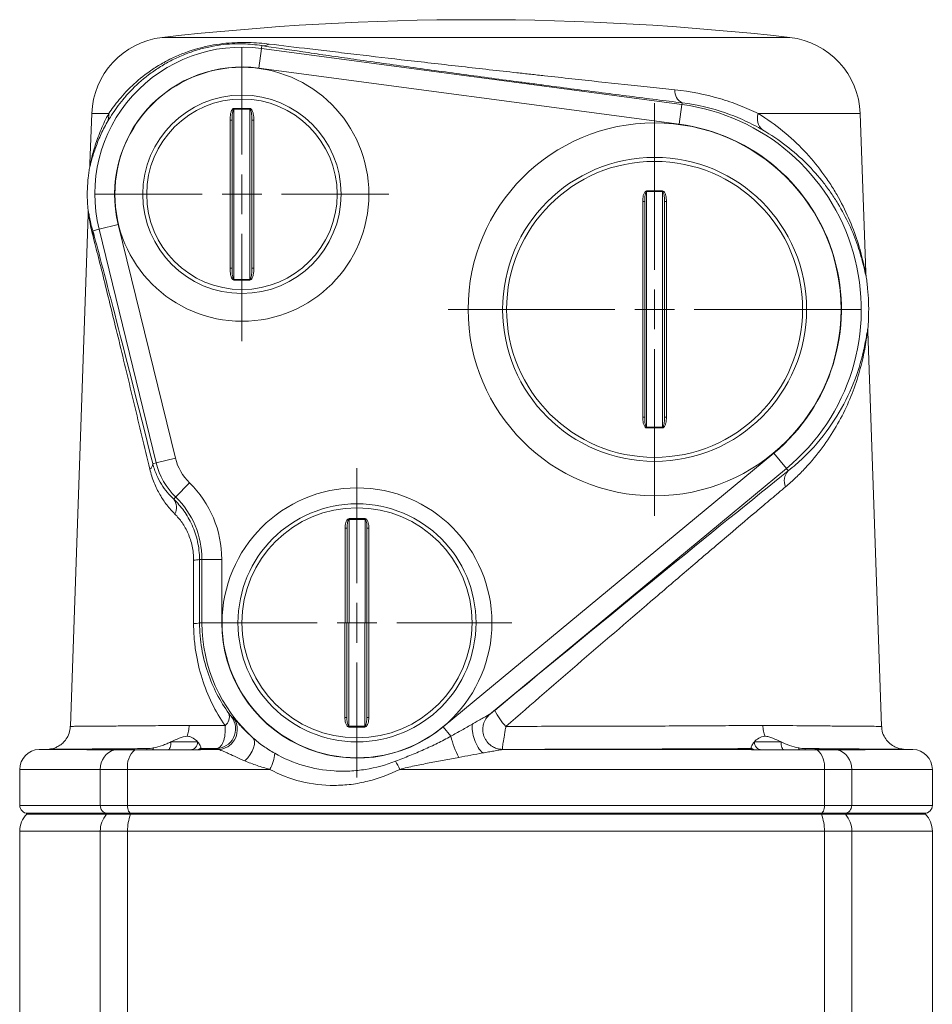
# Model space of a CAD drawing. Header units: millimetres. Extents: x -15 to 879, y -46 to 965.
# Tile 26 of 26: x 727 to 842, y 841 to 965. Entities that reach past the tile are written whole.
import ezdxf

# ---------------------------------------------------------------- set-up
doc = ezdxf.new("R2010")
doc.units = ezdxf.units.MM

# ---------------------------------------------------------------- blocks, each defined once
blk = doc.blocks.new('SW_CENTERMARKSYMBOL_4')
at = {"color": 0, "linetype": 'Continuous', "lineweight": 0}
for p, q in [((0, 5), (0, 26)), ((0, 0), (0, 2.5)), ((-5, 0), (-26, 0)), ((0, 0), (-2.5, 0)), ((0, 0), (2.5, 0)), ((0, 0), (0, -2.5)), ((5, 0), (26, 0)), ((0, -5), (0, -26))]:
    blk.add_line(p, q, dxfattribs=at)
blk = doc.blocks.new('SW_CENTERMARKSYMBOL_5')
at = {"color": 0, "linetype": 'Continuous', "lineweight": 0}
for p, q in [((0, 5), (0, 18.5)), ((0, 0), (0, 2.5)), ((-5, 0), (-18.5, 0)), ((0, 0), (-2.5, 0)), ((0, 0), (2.5, 0)), ((0, 0), (0, -2.5)), ((5, 0), (18.5, 0)), ((0, -5), (0, -18.5))]:
    blk.add_line(p, q, dxfattribs=at)
blk = doc.blocks.new('SW_CENTERMARKSYMBOL_8')
at = {"color": 0, "linetype": 'Continuous', "lineweight": 0}
for p, q in [((0, 5), (0, 19.5)), ((0, 0), (0, 2.5)), ((-5, 0), (-19.5, 0)), ((0, 0), (-2.5, 0)), ((0, 0), (2.5, 0)), ((0, 0), (0, -2.5)), ((5, 0), (19.5, 0)), ((0, -5), (0, -19.5))]:
    blk.add_line(p, q, dxfattribs=at)

msp = doc.modelspace()

# ---------------------------------------------------------------- linework, layer by layer
at = {"color": 8, "linetype": 'Continuous', "lineweight": 15}
for p, q in [((824.06, 962.65), (744.95, 962.65)), ((738.23, 953.06), (736.08, 953.06)), ((832.93, 953.06), (820.07, 953.06)), ((729.46, 872.93), (735.83, 872.93)), ((833.18, 872.93), (839.55, 872.93)), ((737.16, 870.43), (727.01, 870.43)), ((842.01, 870.43), (831.85, 870.43)), ((727.01, 865.89), (737.16, 865.89)), ((727.88, 864.77), (737.95, 864.77)), ((831.06, 864.77), (841.13, 864.77)), ((831.85, 865.89), (842.01, 865.89)), ((727.01, 862.65), (737.16, 862.65)), ((831.85, 862.65), (842.01, 862.65))]:
    msp.add_line(p, q, dxfattribs=at)
at = {"color": 7, "linetype": 'Continuous', "lineweight": 15}
for p, q in [((757.46, 961.27), (757.5, 961.62)), ((757.46, 961.27), (757.13, 958.79)), ((757.46, 961.27), (810.45, 954.2)), ((810.12, 951.72), (757.13, 958.79)), ((810.45, 954.2), (810.12, 951.72)), ((810.45, 954.2), (810.48, 954.41)), ((736.08, 953.06), (735.86, 946.76)), ((754.01, 953.62), (754.01, 953.71)), ((754.01, 953.71), (756.01, 953.71)), ((754.01, 953.62), (754.01, 932.16)), ((756.01, 953.62), (754.01, 953.62)), ((756.01, 953.71), (756.01, 953.62)), ((756.01, 932.16), (756.01, 953.62)), ((833.63, 933.02), (832.93, 953.06)), ((753.76, 952.22), (753.51, 952.22)), ((753.51, 933.56), (753.51, 952.22)), ((753.76, 952.22), (753.76, 933.56)), ((756.51, 952.22), (756.26, 952.22)), ((756.26, 933.56), (756.26, 952.22)), ((756.51, 952.22), (756.51, 933.56)), ((806.01, 943.22), (806.01, 943.32)), ((806.01, 943.32), (808.01, 943.32)), ((806.01, 943.22), (806.01, 913.56)), ((808.01, 943.22), (806.01, 943.22)), ((808.01, 943.32), (808.01, 943.22)), ((808.01, 913.56), (808.01, 943.22)), ((805.76, 941.97), (805.51, 941.97)), ((805.51, 914.81), (805.51, 941.97)), ((805.76, 941.97), (805.76, 914.81)), ((808.51, 941.97), (808.26, 941.97)), ((808.26, 914.81), (808.26, 941.97)), ((808.51, 941.97), (808.51, 914.81)), ((735.64, 940.36), (733.39, 875.85)), ((737, 938.48), (736.21, 938.29)), ((737, 938.48), (739.43, 939.08)), ((744.2, 909.05), (737, 938.48)), ((739.43, 939.08), (746.63, 909.64)), ((753.76, 933.56), (753.51, 933.56)), ((756.51, 933.56), (756.26, 933.56)), ((754.01, 932.16), (754.01, 932.07)), ((754.01, 932.16), (756.01, 932.16)), ((756.01, 932.07), (754.01, 932.07)), ((756.01, 932.07), (756.01, 932.16)), ((835.62, 875.85), (833.89, 925.63)), ((805.76, 914.81), (805.51, 914.81)), ((808.51, 914.81), (808.26, 914.81)), ((806.01, 913.56), (806.01, 913.46)), ((806.01, 913.56), (808.01, 913.56)), ((808.01, 913.46), (806.01, 913.46)), ((808.01, 913.46), (808.01, 913.56)), ((744.2, 909.05), (746.63, 909.64)), ((780.37, 875.77), (822.02, 910.26)), ((823.62, 908.33), (822.02, 910.26)), ((744.2, 909.05), (743.77, 908.94)), ((823.62, 908.33), (786.21, 877.35)), ((823.62, 908.33), (823.86, 908.04)), ((748.41, 906.52), (746.66, 904.73)), ((746.66, 904.73), (746.41, 904.47)), ((768.52, 902.02), (768.52, 901.92)), ((768.52, 902.02), (770.52, 902.02)), ((770.52, 901.91), (770.52, 902.02)), ((767.99, 876.95), (768.02, 900.83)), ((768.02, 900.83), (768.27, 900.83)), ((768.27, 900.83), (768.24, 876.95)), ((768.52, 901.92), (768.49, 875.86)), ((770.52, 901.91), (768.52, 901.92)), ((770.49, 875.86), (770.52, 901.91)), ((770.74, 876.95), (770.77, 900.82)), ((770.77, 900.82), (771.02, 900.82)), ((771.02, 900.82), (770.99, 876.95)), ((749.97, 896.89), (749.66, 896.89)), ((749.66, 896.89), (749.67, 888.89)), ((752.47, 896.89), (749.97, 896.89)), ((749.97, 888.89), (749.97, 896.89)), ((752.47, 896.89), (752.47, 888.89)), ((749.97, 888.89), (749.67, 888.89)), ((752.47, 888.89), (749.97, 888.89)), ((767.99, 876.95), (768.24, 876.95)), ((770.74, 876.95), (770.99, 876.95)), ((768.49, 875.76), (768.49, 875.86)), ((768.49, 875.86), (770.49, 875.86)), ((770.49, 875.75), (768.49, 875.76)), ((770.49, 875.86), (770.49, 875.75)), ((780.37, 875.77), (781.34, 874.6)), ((746.06, 873.89), (749.42, 873.89)), ((819.59, 873.89), (822.95, 873.89)), ((730.48, 872.95), (729.46, 872.93)), ((735.48, 872.89), (738.99, 872.89)), ((735.83, 872.93), (743.01, 873.05)), ((738.99, 872.89), (741.5, 872.89)), ((741.5, 872.89), (749.58, 872.89)), ((749.85, 873.05), (749.85, 872.93)), ((749.85, 872.93), (751.94, 872.93)), ((787.81, 872.93), (819.16, 872.93)), ((819.16, 872.93), (819.16, 873.05)), ((819.43, 872.89), (827.51, 872.89)), ((827.51, 872.89), (830.02, 872.89)), ((830.02, 872.89), (833.53, 872.89)), ((839.55, 872.93), (838.53, 872.95)), ((727.01, 870.43), (727.01, 865.89)), ((740.6, 870.43), (737.16, 870.43)), ((737.16, 865.89), (737.16, 870.43)), ((740.6, 870.43), (740.6, 865.89)), ((758.52, 870.43), (740.6, 870.43)), ((828.41, 870.43), (774.9, 870.43)), ((828.41, 865.89), (828.41, 870.43)), ((831.85, 870.43), (828.41, 870.43)), ((831.85, 870.43), (831.85, 865.89)), ((842.01, 865.89), (842.01, 870.43)), ((728.01, 864.89), (727.88, 864.77)), ((738.06, 864.89), (728.01, 864.89)), ((737.16, 865.89), (740.6, 865.89)), ((738.06, 864.89), (737.95, 864.77)), ((737.95, 864.77), (740.99, 864.77)), ((741.04, 864.89), (738.06, 864.89)), ((740.6, 865.89), (828.41, 865.89)), ((741.04, 864.89), (740.99, 864.77)), ((740.99, 864.77), (828.02, 864.77)), ((827.97, 864.89), (741.04, 864.89)), ((830.95, 864.89), (827.97, 864.89)), ((828.02, 864.77), (827.97, 864.89)), ((828.02, 864.77), (831.06, 864.77)), ((828.41, 865.89), (831.85, 865.89)), ((841.01, 864.89), (830.95, 864.89)), ((830.95, 864.89), (831.06, 864.77)), ((841.13, 864.77), (841.01, 864.89)), ((727.01, 862.65), (727.01, 820.59)), ((737.16, 862.65), (737.16, 814.27)), ((737.16, 862.65), (740.6, 862.65)), ((740.6, 862.65), (740.6, 809.6)), ((740.6, 862.65), (828.41, 862.65)), ((828.41, 802.3), (828.41, 862.65)), ((828.41, 862.65), (831.85, 862.65)), ((831.85, 862.65), (831.85, 809.42)), ((842.01, 820.39), (842.01, 862.65))]:
    msp.add_line(p, q, dxfattribs=at)
at = {"color": 7, "linetype": 'Continuous', "lineweight": 15, "flags": 128}
for points in [[(748.92, 888.8), (748.92, 893.8), (748.92, 896.8)], [(746.06, 873.89), (746.06, 873.69), (746.04, 873.51), (746, 873.33), (745.96, 873.18), (745.9, 873.06), (745.84, 872.96), (745.77, 872.91), (745.69, 872.89)], [(755.38, 871.49), (755.74, 871.88), (756.05, 872.3), (756.3, 872.72), (756.48, 873.15), (756.59, 873.54), (756.61, 873.89), (756.54, 874.18), (756.4, 874.4)], [(822.95, 873.89), (822.95, 873.69), (822.97, 873.51), (823.01, 873.33), (823.05, 873.18), (823.11, 873.06), (823.17, 872.96), (823.24, 872.91), (823.32, 872.89)], [(743.85, 873.13), (743.83, 873.08), (743.82, 873.03), (743.8, 872.99), (743.78, 872.95), (743.76, 872.92), (743.75, 872.9), (743.73, 872.89), (743.71, 872.89)], [(825.16, 873.13), (825.18, 873.08), (825.19, 873.03), (825.21, 872.99), (825.23, 872.95), (825.25, 872.92), (825.26, 872.9), (825.28, 872.89), (825.3, 872.89)], [(826, 873.05), (827.21, 873.03), (833.18, 872.93)], [(741.04, 864.89), (740.96, 864.91), (740.87, 864.96), (740.8, 865.06), (740.73, 865.18), (740.68, 865.33), (740.64, 865.51), (740.61, 865.69), (740.6, 865.89)], [(827.97, 864.89), (828.05, 864.91), (828.14, 864.96), (828.21, 865.06), (828.28, 865.18), (828.33, 865.33), (828.37, 865.51), (828.4, 865.69), (828.41, 865.89)]]:
    msp.add_lwpolyline(points, dxfattribs=at)
at = {"color": 7, "linetype": 'Continuous', "lineweight": 15}
for centre, radius in [((755.01, 942.89), 16), ((755.01, 942.89), 12.5), ((755.01, 942.89), 12), ((807.01, 928.39), 23.5), ((807.01, 928.39), 19.15), ((807.01, 928.39), 18.65), ((769.51, 888.89), 17), ((769.51, 888.89), 15), ((769.51, 888.89), 14.5)]:
    msp.add_circle(centre, radius, dxfattribs=at)
for centre, radius, start, end in [((784.51, 614.89), 350, 83.5102, 96.4898), ((746.08, 952.71), 10, 96.4898, 178), ((757.67, 963.21), 1.6, 263.9051, 299.5822), ((822.93, 952.71), 10, 2, 83.5102), ((755.01, 942.89), 18.54, 82.405, 193.75), ((755.01, 942.89), 16.04, 82.405, 193.75), ((811.21, 955.88), 1.64, 174.0493, 243.6188), ((807.01, 928.39), 26.04, 309.6338, 82.405), ((736.4, 952.81), 1.84, 332.9639, 7.9117), ((821.8, 952.42), 1.84, 159.5907, 230.181), ((807.01, 928.39), 23.54, 309.6338, 82.405), ((734.33, 937.85), 1.93, 352.7192, 13.103), ((752.98, 911.2), 6.54, 193.75, 225.6739), ((742.98, 908.93), 0.792, 301.9065, 0.648), ((752.98, 911.2), 9.04, 193.75, 225.6739), ((825.19, 906.77), 1.84, 136.3147, 203.8396), ((739.01, 896.89), 13.46, 0, 45.6739), ((745.06, 903.43), 1.71, 330.9753, 37.7309), ((739.01, 896.89), 10.96, 0, 45.6739), ((749.01, 899.25), 2.45, 268.0721, 285.4626), ((749, 891.31), 2.51, 268.0761, 285.2857), ((769.51, 888.89), 19.54, 180, 227.8661), ((769.51, 888.89), 17.04, 180, 309.6338), ((751.97, 877.07), 1.46, 308.6074, 15.6276), ((794.2, 881.5), 8.19, 206.3949, 223.6552), ((751.71, 875.54), 2.5, 270.4069, 36.833), ((748.46, 873.85), 0.967, 272.1787, 2.0244), ((751.93, 875.43), 2.5, 270.3755, 319.3177), ((790.57, 876.57), 9.43, 192.0479, 209.4372), ((820.55, 873.85), 0.967, 177.9756, 267.8213), ((729.51, 870.43), 2.5, 91, 180), ((739.6, 870.52), 2.44, 104.4965, 182.1348), ((743.38, 870.81), 2.8, 132.1728, 187.824), ((742.3, 873.03), 0.716, 348.7194, 1.5595), ((749.31, 873.89), 0.999, 270.0006, 302.8146), ((754.55, 872.77), 4.61, 329.5902, 356.1053), ((819.71, 873.89), 0.999, 237.1854, 269.9994), ((826.71, 873.03), 0.716, 178.4405, 191.2806), ((825.63, 870.81), 2.8, 352.176, 47.8272), ((829.41, 870.52), 2.44, 357.8652, 75.5035), ((839.51, 870.43), 2.5, 0, 89), ((750.67, 858.62), 26.95, 25.986, 28.4312), ((728.01, 865.89), 1, 180, 270), ((730.01, 862.65), 3, 135, 180), ((738.11, 865.84), 0.953, 177.1028, 266.7752), ((740.34, 862.67), 3.18, 138.7228, 180.4505), ((746.05, 862.75), 5.45, 158.2871, 181.1), ((822.96, 862.75), 5.45, 358.9, 21.7129), ((830.9, 865.84), 0.953, 273.2248, 2.8972), ((828.68, 862.67), 3.18, 359.5495, 41.2772), ((841.01, 865.89), 1, 270, 0), ((839.01, 862.65), 3, 360, 45)]:
    msp.add_arc(centre, radius, start, end, dxfattribs=at)
at = {"color": 8, "linetype": 'Continuous', "lineweight": 15}
for centre, radius, start, end in [((751.93, 875.43), 2.5, 319.303, 37.392), ((749.21, 873.85), 0.966, 277.4073, 311.4617), ((819.8, 873.85), 0.966, 228.5383, 262.571)]:
    msp.add_arc(centre, radius, start, end, dxfattribs=at)
at = {"color": 7, "linetype": 'Continuous', "lineweight": 15}
for centre, major_axis, ratio, start_param, end_param in [((795.49, 695.4), (-59.93, 245.01), 0.004105, 5.769846, 6.150794), ((781.35, 872.08), (53.82, 44.59), 0.013436, 0.649157, 1.457148)]:
    msp.add_ellipse(centre, major_axis=major_axis, ratio=ratio, start_param=start_param, end_param=end_param, dxfattribs=at)
for points, knots in [([(757.5, 961.62), (756.75, 961.74), (755.97, 961.82), (754.92, 961.85), (754.71, 961.85), (754.27, 961.84), (754.04, 961.84), (753.35, 961.81), (752.87, 961.77), (751.87, 961.64), (751.35, 961.55), (750.29, 961.33), (749.75, 961.19), (748.66, 960.85), (748.12, 960.65), (747.07, 960.22), (746.55, 959.98), (745.55, 959.46), (745.06, 959.17), (744.12, 958.57), (743.67, 958.26), (742.39, 957.28), (741.63, 956.59), (740.63, 955.54), (740.32, 955.19), (739.74, 954.49), (739.48, 954.15), (738.76, 953.16), (738.37, 952.53), (738.04, 951.97)], [0, 0, 0, 0, 0.125, 0.125, 0.15625, 0.15625, 0.1875, 0.1875, 0.25, 0.25, 0.3125, 0.3125, 0.375, 0.375, 0.4375, 0.4375, 0.5, 0.5, 0.5625, 0.5625, 0.625, 0.625, 0.75, 0.75, 0.8125, 0.8125, 0.875, 0.875, 1, 1, 1, 1]), ([(738.23, 953.06), (738.59, 953.6), (739.02, 954.19), (739.81, 955.14), (740.09, 955.46), (740.71, 956.12), (741.04, 956.45), (742.11, 957.43), (742.91, 958.07), (744.24, 958.96), (744.71, 959.24), (745.67, 959.78), (746.16, 960.02), (747.69, 960.71), (748.76, 961.08), (750.38, 961.49), (750.92, 961.61), (751.97, 961.79), (752.49, 961.86), (753.49, 961.96), (753.98, 961.99), (754.94, 962.02), (755.4, 962.02), (756.75, 961.99), (757.61, 961.93), (758.46, 961.82)], [0, 0, 0, 0, 0.125, 0.125, 0.1875, 0.1875, 0.25, 0.25, 0.375, 0.375, 0.4375, 0.4375, 0.5, 0.5, 0.625, 0.625, 0.6875, 0.6875, 0.75, 0.75, 0.8125, 0.8125, 0.875, 0.875, 1, 1, 1, 1]), ([(810.48, 954.41), (809.41, 954.54), (808.32, 954.68), (806.11, 954.96), (804.98, 955.1), (801.57, 955.53), (799.25, 955.83), (795.69, 956.29), (794.5, 956.45), (792.69, 956.69), (792.08, 956.77), (790.86, 956.93), (790.26, 957.01), (787.23, 957.41), (784.83, 957.73), (781.25, 958.22), (780.06, 958.38), (777.68, 958.71), (776.51, 958.87), (773.07, 959.35), (770.85, 959.66), (767.65, 960.12), (766.6, 960.27), (764.58, 960.56), (763.61, 960.7), (760.8, 961.12), (759.07, 961.38), (757.5, 961.62)], [0, 0, 0, 0, 0.0625, 0.0625, 0.125, 0.125, 0.25, 0.25, 0.3125, 0.3125, 0.34375, 0.34375, 0.375, 0.375, 0.5, 0.5, 0.5625, 0.5625, 0.625, 0.625, 0.75, 0.75, 0.8125, 0.8125, 0.875, 0.875, 1, 1, 1, 1]), ([(758.46, 961.82), (760.03, 961.63), (761.74, 961.42), (764.5, 961.09), (765.46, 960.98), (767.43, 960.75), (768.45, 960.63), (771.56, 960.26), (773.7, 960.01), (777.03, 959.63), (778.15, 959.5), (780.44, 959.24), (781.58, 959.11), (785.03, 958.72), (787.33, 958.46), (790.23, 958.14), (790.81, 958.08), (791.98, 957.95), (792.56, 957.88), (794.3, 957.69), (795.44, 957.57), (798.84, 957.19), (801.06, 956.95), (804.32, 956.61), (805.4, 956.49), (807.52, 956.27), (808.55, 956.16), (809.57, 956.05)], [0, 0, 0, 0, 0.125, 0.125, 0.1875, 0.1875, 0.25, 0.25, 0.375, 0.375, 0.4375, 0.4375, 0.5, 0.5, 0.625, 0.625, 0.65625, 0.65625, 0.6875, 0.6875, 0.75, 0.75, 0.875, 0.875, 0.9375, 0.9375, 1, 1, 1, 1]), ([(809.57, 956.05), (811.54, 955.85), (813.41, 955.47), (816.06, 954.7), (816.91, 954.41), (818.55, 953.77), (819.33, 953.42), (820.07, 953.06)], [0, 0, 0, 0, 0.5, 0.5, 0.75, 0.75, 1, 1, 1, 1]), ([(820.62, 951), (819.92, 951.41), (819.17, 951.8), (817.61, 952.52), (816.79, 952.85), (814.23, 953.74), (812.41, 954.18), (810.48, 954.41)], [0, 0, 0, 0, 0.25, 0.25, 0.5, 0.5, 1, 1, 1, 1]), ([(735.86, 946.76), (735.86, 946.72), (735.86, 946.7), (735.88, 946.71), (735.89, 946.75), (735.94, 946.91), (735.98, 947.11), (736.1, 947.58), (736.17, 947.86), (736.34, 948.44), (736.43, 948.75), (736.73, 949.71), (736.98, 950.37), (737.54, 951.71), (737.86, 952.39), (738.23, 953.06)], [0, 0, 0, 0, 0.0625, 0.0625, 0.125, 0.125, 0.25, 0.25, 0.375, 0.375, 0.5, 0.5, 0.75, 0.75, 1, 1, 1, 1]), ([(754.01, 953.71), (753.93, 953.71), (753.87, 953.66), (753.78, 953.56), (753.74, 953.5), (753.65, 953.31), (753.61, 953.17), (753.53, 952.77), (753.51, 952.49), (753.51, 952.22)], [0, 0, 0, 0, 0.125, 0.125, 0.25, 0.25, 0.5, 0.5, 1, 1, 1, 1]), ([(753.76, 952.22), (753.76, 952.46), (753.76, 952.7), (753.8, 953.06), (753.82, 953.19), (753.86, 953.36), (753.87, 953.42), (753.91, 953.51), (753.92, 953.54), (753.94, 953.58), (753.95, 953.59), (753.98, 953.61), (753.99, 953.62), (754.01, 953.62)], [0, 0, 0, 0, 0.5, 0.5, 0.75, 0.75, 0.875, 0.875, 0.9375, 0.9375, 0.96875, 0.96875, 1, 1, 1, 1]), ([(756.51, 952.22), (756.51, 952.49), (756.49, 952.77), (756.4, 953.17), (756.36, 953.31), (756.27, 953.5), (756.23, 953.56), (756.14, 953.66), (756.08, 953.71), (756.01, 953.71)], [0, 0, 0, 0, 0.5, 0.5, 0.75, 0.75, 0.875, 0.875, 1, 1, 1, 1]), ([(756.01, 953.62), (756.02, 953.62), (756.04, 953.61), (756.06, 953.59), (756.07, 953.58), (756.09, 953.54), (756.11, 953.51), (756.14, 953.42), (756.15, 953.36), (756.19, 953.19), (756.21, 953.07), (756.25, 952.7), (756.26, 952.46), (756.26, 952.22)], [0, 0, 0, 0, 0.03125, 0.03125, 0.0625, 0.0625, 0.125, 0.125, 0.25, 0.25, 0.5, 0.5, 1, 1, 1, 1]), ([(820.07, 953.06), (821.19, 952.38), (822.23, 951.64), (824.14, 950.07), (825.03, 949.25), (826.66, 947.52), (827.41, 946.62), (828.44, 945.23), (828.77, 944.76), (829.4, 943.81), (829.69, 943.33), (830.53, 941.87), (831.02, 940.89), (831.89, 938.92), (832.26, 937.93), (832.73, 936.48), (832.87, 936), (833.06, 935.3), (833.12, 935.08), (833.23, 934.63), (833.28, 934.42), (833.37, 934.01), (833.42, 933.82), (833.49, 933.47), (833.53, 933.32), (833.58, 933.08), (833.6, 933), (833.62, 932.95), (833.62, 932.95), (833.63, 932.96), (833.63, 932.98), (833.63, 933.02)], [0, 0, 0, 0, 0.125, 0.125, 0.25, 0.25, 0.375, 0.375, 0.4375, 0.4375, 0.5, 0.5, 0.625, 0.625, 0.75, 0.75, 0.8125, 0.8125, 0.84375, 0.84375, 0.875, 0.875, 0.90625, 0.90625, 0.9375, 0.9375, 0.96875, 0.96875, 0.984375, 0.984375, 1, 1, 1, 1]), ([(738.04, 951.97), (737.72, 951.41), (737.43, 950.84), (736.93, 949.72), (736.71, 949.16), (736.43, 948.36), (736.34, 948.1), (736.19, 947.6), (736.12, 947.36), (736, 946.93), (735.95, 946.74), (735.88, 946.46), (735.85, 946.37), (735.83, 946.35)], [0, 0, 0, 0, 0.25, 0.25, 0.5, 0.5, 0.625, 0.625, 0.75, 0.75, 0.875, 0.875, 1, 1, 1, 1]), ([(833.66, 932.66), (833.65, 932.63), (833.64, 932.65), (833.61, 932.76), (833.59, 932.85), (833.5, 933.21), (833.43, 933.54), (833.24, 934.28), (833.14, 934.69), (832.89, 935.53), (832.76, 935.96), (832.31, 937.28), (831.95, 938.17), (831.12, 939.96), (830.64, 940.85), (829.84, 942.16), (829.56, 942.6), (828.96, 943.46), (828.65, 943.89), (827.66, 945.15), (826.94, 945.97), (825.37, 947.54), (824.52, 948.29), (822.68, 949.71), (821.69, 950.38), (820.62, 951)], [0, 0, 0, 0, 0.03125, 0.03125, 0.0625, 0.0625, 0.125, 0.125, 0.1875, 0.1875, 0.25, 0.25, 0.375, 0.375, 0.5, 0.5, 0.5625, 0.5625, 0.625, 0.625, 0.75, 0.75, 0.875, 0.875, 1, 1, 1, 1]), ([(735.83, 946.36), (735.79, 946.15), (735.75, 945.92), (735.69, 945.46), (735.66, 945.23), (735.59, 944.53), (735.55, 944.05), (735.52, 943.09), (735.52, 942.61), (735.54, 941.9), (735.56, 941.67), (735.59, 941.2), (735.61, 940.98), (735.63, 940.77)], [0, 0, 0, 0, 0.125, 0.125, 0.25, 0.25, 0.5, 0.5, 0.75, 0.75, 0.875, 0.875, 1, 1, 1, 1]), ([(806.01, 943.32), (805.94, 943.32), (805.88, 943.28), (805.79, 943.2), (805.75, 943.14), (805.66, 942.97), (805.62, 942.85), (805.53, 942.48), (805.51, 942.23), (805.51, 941.97)], [0, 0, 0, 0, 0.125, 0.125, 0.25, 0.25, 0.5, 0.5, 1, 1, 1, 1]), ([(805.76, 941.97), (805.76, 942.19), (805.76, 942.41), (805.8, 942.73), (805.82, 942.84), (805.86, 943), (805.88, 943.05), (805.91, 943.13), (805.92, 943.16), (805.95, 943.2), (805.98, 943.22), (806.01, 943.22)], [0, 0, 0, 0, 0.5, 0.5, 0.75, 0.75, 0.875, 0.875, 0.9375, 0.9375, 1, 1, 1, 1]), ([(808.51, 941.97), (808.51, 942.23), (808.48, 942.48), (808.39, 942.85), (808.35, 942.97), (808.26, 943.14), (808.22, 943.2), (808.13, 943.28), (808.07, 943.32), (808.01, 943.32)], [0, 0, 0, 0, 0.5, 0.5, 0.75, 0.75, 0.875, 0.875, 1, 1, 1, 1]), ([(808.01, 943.22), (808.03, 943.22), (808.06, 943.2), (808.09, 943.16), (808.1, 943.13), (808.13, 943.06), (808.15, 943), (808.19, 942.84), (808.21, 942.74), (808.25, 942.41), (808.26, 942.19), (808.26, 941.97)], [0, 0, 0, 0, 0.0625, 0.0625, 0.125, 0.125, 0.25, 0.25, 0.5, 0.5, 1, 1, 1, 1]), ([(735.63, 940.77), (735.64, 940.78), (735.64, 940.77), (735.66, 940.71), (735.67, 940.66), (735.72, 940.44), (735.76, 940.23), (735.85, 939.75), (735.91, 939.48), (736.05, 938.9), (736.12, 938.6), (736.21, 938.29)], [0, 0, 0, 0, 0.125, 0.125, 0.25, 0.25, 0.5, 0.5, 0.75, 0.75, 1, 1, 1, 1]), ([(736.25, 937.61), (736.15, 937.97), (736.06, 938.33), (735.92, 939.01), (735.86, 939.34), (735.78, 939.76), (735.76, 939.89), (735.72, 940.12), (735.7, 940.21), (735.67, 940.35), (735.66, 940.4), (735.65, 940.43), (735.64, 940.41), (735.64, 940.36)], [0, 0, 0, 0, 0.25, 0.25, 0.5, 0.5, 0.625, 0.625, 0.75, 0.75, 0.875, 0.875, 1, 1, 1, 1]), ([(743.4, 908.26), (742.73, 911.05), (742.07, 913.81), (740.78, 919.2), (740.14, 921.85), (739.21, 925.68), (738.9, 926.94), (738.3, 929.39), (738.01, 930.59), (737.45, 932.86), (737.18, 933.94), (736.68, 935.92), (736.45, 936.83), (736.25, 937.61)], [0, 0, 0, 0, 0.25, 0.25, 0.5, 0.5, 0.625, 0.625, 0.75, 0.75, 0.875, 0.875, 1, 1, 1, 1]), ([(753.51, 933.56), (753.51, 933.28), (753.53, 933.01), (753.61, 932.6), (753.65, 932.47), (753.74, 932.28), (753.78, 932.22), (753.87, 932.12), (753.93, 932.07), (754.01, 932.07)], [0, 0, 0, 0, 0.5, 0.5, 0.75, 0.75, 0.875, 0.875, 1, 1, 1, 1]), ([(754.01, 932.16), (753.99, 932.16), (753.97, 932.17), (753.95, 932.19), (753.94, 932.2), (753.92, 932.24), (753.91, 932.27), (753.87, 932.35), (753.86, 932.41), (753.82, 932.59), (753.8, 932.71), (753.76, 933.07), (753.76, 933.32), (753.76, 933.56)], [0, 0, 0, 0, 0.03125, 0.03125, 0.0625, 0.0625, 0.125, 0.125, 0.25, 0.25, 0.5, 0.5, 1, 1, 1, 1]), ([(756.01, 932.07), (756.08, 932.07), (756.14, 932.12), (756.23, 932.22), (756.27, 932.28), (756.36, 932.47), (756.4, 932.6), (756.49, 933.01), (756.51, 933.28), (756.51, 933.56)], [0, 0, 0, 0, 0.125, 0.125, 0.25, 0.25, 0.5, 0.5, 1, 1, 1, 1]), ([(756.26, 933.56), (756.26, 933.32), (756.25, 933.07), (756.21, 932.71), (756.19, 932.59), (756.15, 932.41), (756.14, 932.35), (756.11, 932.27), (756.09, 932.24), (756.07, 932.2), (756.06, 932.19), (756.04, 932.17), (756.02, 932.16), (756.01, 932.16)], [0, 0, 0, 0, 0.5, 0.5, 0.75, 0.75, 0.875, 0.875, 0.9375, 0.9375, 0.96875, 0.96875, 1, 1, 1, 1]), ([(833.89, 925.99), (833.9, 926.12), (833.91, 926.25), (833.93, 926.51), (833.94, 926.65), (833.96, 927.07), (833.97, 927.35), (833.99, 928.19), (833.99, 928.76), (833.95, 929.9), (833.91, 930.47), (833.83, 931.31), (833.8, 931.59), (833.75, 932), (833.73, 932.14), (833.69, 932.4), (833.68, 932.53), (833.66, 932.66)], [0, 0, 0, 0, 0.0625, 0.0625, 0.125, 0.125, 0.25, 0.25, 0.5, 0.5, 0.75, 0.75, 0.875, 0.875, 0.9375, 0.9375, 1, 1, 1, 1]), ([(833.89, 925.63), (833.88, 925.69), (833.88, 925.71), (833.86, 925.65), (833.85, 925.58), (833.81, 925.37), (833.79, 925.24), (833.75, 924.92), (833.72, 924.75), (833.63, 924.19), (833.57, 923.77), (833.4, 922.91), (833.31, 922.46), (833.09, 921.54), (832.97, 921.07), (832.71, 920.13), (832.56, 919.66), (832.08, 918.24), (831.72, 917.3), (830.46, 914.51), (829.41, 912.69), (827.49, 910.08), (826.78, 909.23), (825.63, 907.99), (825.23, 907.59), (824.39, 906.79), (823.96, 906.4), (823.51, 906.03)], [0, 0, 0, 0, 0.03125, 0.03125, 0.0625, 0.0625, 0.09375, 0.09375, 0.125, 0.125, 0.1875, 0.1875, 0.25, 0.25, 0.3125, 0.3125, 0.375, 0.375, 0.5, 0.5, 0.75, 0.75, 0.875, 0.875, 0.9375, 0.9375, 1, 1, 1, 1]), ([(823.86, 908.04), (824.5, 908.58), (826.48, 910.25), (829.12, 913.4), (831.49, 917.46), (832.82, 920.96), (833.49, 923.75), (833.76, 925.37), (833.83, 925.71), (833.84, 925.81)], [0, 0, 0, 0, 0.101444, 0.311634, 0.52269, 0.73323, 0.846528, 0.959287, 1, 1, 1, 1]), ([(805.51, 914.81), (805.51, 914.55), (805.53, 914.3), (805.62, 913.93), (805.66, 913.8), (805.75, 913.64), (805.79, 913.58), (805.88, 913.49), (805.94, 913.46), (806.01, 913.46)], [0, 0, 0, 0, 0.5, 0.5, 0.75, 0.75, 0.875, 0.875, 1, 1, 1, 1]), ([(806.01, 913.56), (805.98, 913.56), (805.95, 913.58), (805.92, 913.62), (805.91, 913.65), (805.88, 913.72), (805.86, 913.77), (805.82, 913.93), (805.8, 914.04), (805.76, 914.37), (805.76, 914.59), (805.76, 914.81)], [0, 0, 0, 0, 0.0625, 0.0625, 0.125, 0.125, 0.25, 0.25, 0.5, 0.5, 1, 1, 1, 1]), ([(808.26, 914.81), (808.26, 914.59), (808.25, 914.37), (808.21, 914.04), (808.19, 913.94), (808.15, 913.78), (808.14, 913.72), (808.1, 913.65), (808.09, 913.62), (808.06, 913.58), (808.03, 913.56), (808.01, 913.56)], [0, 0, 0, 0, 0.5, 0.5, 0.75, 0.75, 0.875, 0.875, 0.9375, 0.9375, 1, 1, 1, 1]), ([(808.01, 913.46), (808.07, 913.46), (808.13, 913.49), (808.22, 913.58), (808.26, 913.64), (808.35, 913.8), (808.39, 913.93), (808.48, 914.29), (808.51, 914.55), (808.51, 914.81)], [0, 0, 0, 0, 0.125, 0.125, 0.25, 0.25, 0.5, 0.5, 1, 1, 1, 1]), ([(746.56, 902.6), (746.2, 902.95), (745.86, 903.33), (745.23, 904.15), (744.94, 904.58), (744.41, 905.51), (744.16, 906.01), (743.73, 907.09), (743.54, 907.66), (743.4, 908.26)], [0, 0, 0, 0, 0.25, 0.25, 0.5, 0.5, 0.75, 0.75, 1, 1, 1, 1]), ([(743.77, 908.94), (743.9, 908.43), (744.07, 907.97), (744.44, 907.11), (744.65, 906.71), (745.1, 905.99), (745.34, 905.66), (745.85, 905.03), (746.13, 904.74), (746.41, 904.47)], [0, 0, 0, 0, 0.25, 0.25, 0.5, 0.5, 0.75, 0.75, 1, 1, 1, 1]), ([(823.51, 906.03), (822.92, 905.53), (822.32, 905.02), (821.08, 903.98), (820.44, 903.44), (818.51, 901.8), (817.17, 900.67), (814.43, 898.34), (813.01, 897.13), (810.84, 895.28), (810.11, 894.65), (808.63, 893.38), (807.87, 892.74), (804.09, 889.49), (800.99, 886.83), (794.71, 881.42), (791.52, 878.66), (788.27, 875.84)], [0, 0, 0, 0, 0.0625, 0.0625, 0.125, 0.125, 0.25, 0.25, 0.375, 0.375, 0.4375, 0.4375, 0.5, 0.5, 0.75, 0.75, 1, 1, 1, 1]), ([(746.41, 904.47), (746.87, 904.03), (747.3, 903.55), (747.89, 902.73), (748.07, 902.44), (748.42, 901.84), (748.58, 901.53), (748.88, 900.88), (749.01, 900.54), (749.24, 899.85), (749.34, 899.49), (749.57, 898.4), (749.66, 897.65), (749.66, 896.89)], [0, 0, 0, 0, 0.25, 0.25, 0.375, 0.375, 0.5, 0.5, 0.625, 0.625, 0.75, 0.75, 1, 1, 1, 1]), ([(748.92, 896.8), (748.92, 897.4), (748.86, 897.99), (748.68, 898.83), (748.6, 899.11), (748.43, 899.65), (748.33, 899.9), (748.12, 900.4), (748, 900.64), (747.74, 901.09), (747.61, 901.31), (747.18, 901.92), (746.88, 902.28), (746.56, 902.6)], [0, 0, 0, 0, 0.25, 0.25, 0.375, 0.375, 0.5, 0.5, 0.625, 0.625, 0.75, 0.75, 1, 1, 1, 1]), ([(768.52, 902.02), (768.46, 902.02), (768.41, 902), (768.31, 901.93), (768.28, 901.88), (768.18, 901.73), (768.14, 901.63), (768.04, 901.29), (768.02, 901.06), (768.02, 900.83)], [0, 0, 0, 0, 0.125, 0.125, 0.25, 0.25, 0.5, 0.5, 1, 1, 1, 1]), ([(771.02, 900.82), (771.02, 901.06), (771, 901.29), (770.9, 901.62), (770.86, 901.73), (770.77, 901.88), (770.73, 901.92), (770.64, 902), (770.58, 902.02), (770.52, 902.02)], [0, 0, 0, 0, 0.5, 0.5, 0.75, 0.75, 0.875, 0.875, 1, 1, 1, 1]), ([(768.27, 900.83), (768.27, 901.02), (768.28, 901.21), (768.32, 901.5), (768.34, 901.59), (768.38, 901.73), (768.39, 901.78), (768.43, 901.84), (768.44, 901.86), (768.47, 901.9), (768.5, 901.92), (768.52, 901.92)], [0, 0, 0, 0, 0.5, 0.5, 0.75, 0.75, 0.875, 0.875, 0.9375, 0.9375, 1, 1, 1, 1]), ([(770.52, 901.91), (770.55, 901.91), (770.57, 901.9), (770.6, 901.86), (770.61, 901.84), (770.65, 901.78), (770.66, 901.73), (770.7, 901.59), (770.72, 901.5), (770.76, 901.21), (770.77, 901.02), (770.77, 900.82)], [0, 0, 0, 0, 0.0625, 0.0625, 0.125, 0.125, 0.25, 0.25, 0.5, 0.5, 1, 1, 1, 1]), ([(752.88, 875.94), (752.27, 876.83), (751.72, 877.77), (750.75, 879.74), (750.33, 880.78), (749.64, 882.96), (749.38, 884.08), (749.11, 885.82), (749.04, 886.4), (748.94, 887.6), (748.92, 888.2), (748.92, 888.8)], [0, 0, 0, 0, 0.25, 0.25, 0.5, 0.5, 0.75, 0.75, 0.875, 0.875, 1, 1, 1, 1]), ([(749.67, 888.89), (749.67, 888.34), (749.69, 887.79), (749.78, 886.71), (749.85, 886.18), (750.11, 884.63), (750.37, 883.63), (751.02, 881.69), (751.42, 880.78), (752.31, 879.05), (752.82, 878.24), (753.37, 877.47)], [0, 0, 0, 0, 0.125, 0.125, 0.25, 0.25, 0.5, 0.5, 0.75, 0.75, 1, 1, 1, 1]), ([(753.37, 877.47), (753.42, 877.4), (753.46, 877.34), (753.54, 877.24), (753.57, 877.2), (753.63, 877.13), (753.66, 877.1), (753.69, 877.05), (753.71, 877.04), (753.71, 877.04)], [0, 0, 0, 0, 0.25, 0.25, 0.5, 0.5, 0.75, 0.75, 1, 1, 1, 1]), ([(784.05, 876.14), (784.16, 876.2), (784.37, 876.32), (784.78, 876.55), (785.18, 876.77), (785.52, 876.96), (785.68, 877.05), (785.77, 877.1), (785.84, 877.14), (785.9, 877.18), (785.99, 877.23), (786.07, 877.28), (786.13, 877.31), (786.17, 877.33), (786.2, 877.35), (786.21, 877.35), (786.21, 877.35)], [0, 0, 0, 0, 0.132401, 0.250004, 0.50007, 0.625216, 0.687658, 0.718918, 0.750254, 0.781891, 0.813614, 0.875884, 0.906972, 0.936691, 0.968034, 1, 1, 1, 1]), ([(787.86, 872.95), (787.73, 872.95), (787.6, 872.96), (787.35, 873), (787.23, 873.03), (786.92, 873.13), (786.75, 873.2), (786.53, 873.33), (786.48, 873.37), (786.21, 873.55), (786.03, 873.73), (785.8, 874.04), (785.73, 874.14), (785.61, 874.37), (785.55, 874.48), (785.42, 874.84), (785.37, 875.1), (785.36, 875.48), (785.36, 875.61), (785.39, 875.8), (785.39, 875.86), (785.42, 875.98), (785.43, 876.05), (785.52, 876.35), (785.62, 876.59), (785.9, 877.02), (786.07, 877.21), (786.26, 877.37)], [0, 0, 0, 0, 0.0625, 0.0625, 0.125, 0.125, 0.21875, 0.21875, 0.25, 0.25, 0.375, 0.375, 0.4375, 0.4375, 0.5, 0.5, 0.625, 0.625, 0.6875, 0.6875, 0.71875, 0.71875, 0.75, 0.75, 0.875, 0.875, 1, 1, 1, 1]), ([(786.21, 877.35), (786.21, 877.35), (786.22, 877.36), (786.22, 877.36), (786.23, 877.36), (786.24, 877.37), (786.26, 877.37), (786.26, 877.37)], [0, 0, 0, 0, 0.062496, 0.125, 0.250005, 0.500006, 1, 1, 1, 1]), ([(786.26, 877.37), (786.27, 877.38), (786.3, 877.4), (786.38, 877.47), (786.44, 877.51), (786.55, 877.6), (786.61, 877.65), (786.73, 877.75), (786.8, 877.8), (786.86, 877.86)], [0, 0, 0, 0, 0.25, 0.25, 0.5, 0.5, 0.75, 0.75, 1, 1, 1, 1]), ([(748.09, 874.6), (748.17, 874.81), (748.24, 875.03), (748.33, 875.49), (748.36, 875.73), (748.36, 875.97)], [0, 0, 0, 0, 0.5, 0.5, 1, 1, 1, 1]), ([(751.72, 873.04), (751.92, 873.04), (752.09, 873.12), (752.33, 873.34), (752.41, 873.43), (752.54, 873.64), (752.6, 873.76), (752.71, 874.03), (752.75, 874.17), (752.83, 874.49), (752.85, 874.65), (752.91, 875.17), (752.92, 875.55), (752.88, 875.94)], [0, 0, 0, 0, 0.25, 0.25, 0.375, 0.375, 0.5, 0.5, 0.625, 0.625, 0.75, 0.75, 1, 1, 1, 1]), ([(753.91, 876.95), (753.92, 876.95), (753.95, 876.92), (754.02, 876.84), (754.07, 876.79), (754.19, 876.65), (754.27, 876.56), (754.44, 876.37), (754.53, 876.26), (754.75, 876.03), (754.86, 875.9), (755.12, 875.63), (755.26, 875.48), (755.7, 875.04), (756.03, 874.72), (756.4, 874.4)], [0, 0, 0, 0, 0.125, 0.125, 0.25, 0.25, 0.375, 0.375, 0.5, 0.5, 0.625, 0.625, 0.75, 0.75, 1, 1, 1, 1]), ([(767.99, 876.95), (767.99, 876.72), (768.01, 876.49), (768.11, 876.16), (768.15, 876.05), (768.25, 875.9), (768.28, 875.85), (768.37, 875.78), (768.43, 875.76), (768.49, 875.76)], [0, 0, 0, 0, 0.5, 0.5, 0.75, 0.75, 0.875, 0.875, 1, 1, 1, 1]), ([(768.49, 875.86), (768.46, 875.86), (768.44, 875.88), (768.41, 875.92), (768.4, 875.94), (768.36, 876), (768.35, 876.05), (768.31, 876.19), (768.29, 876.28), (768.25, 876.57), (768.24, 876.76), (768.24, 876.95)], [0, 0, 0, 0, 0.0625, 0.0625, 0.125, 0.125, 0.25, 0.25, 0.5, 0.5, 1, 1, 1, 1]), ([(770.74, 876.95), (770.74, 876.76), (770.73, 876.56), (770.69, 876.28), (770.67, 876.18), (770.63, 876.05), (770.62, 876), (770.58, 875.93), (770.57, 875.91), (770.54, 875.88), (770.51, 875.86), (770.49, 875.86)], [0, 0, 0, 0, 0.5, 0.5, 0.75, 0.75, 0.875, 0.875, 0.9375, 0.9375, 1, 1, 1, 1]), ([(770.49, 875.75), (770.55, 875.75), (770.61, 875.78), (770.7, 875.85), (770.73, 875.9), (770.83, 876.04), (770.87, 876.15), (770.97, 876.49), (770.99, 876.72), (770.99, 876.95)], [0, 0, 0, 0, 0.125, 0.125, 0.25, 0.25, 0.5, 0.5, 1, 1, 1, 1]), ([(781.34, 874.6), (781.8, 874.86), (782.25, 875.12), (783.16, 875.63), (783.61, 875.89), (784.05, 876.14)], [0, 0, 0, 0, 0.5, 0.5, 1, 1, 1, 1]), ([(785.36, 872.49), (785.16, 872.67), (784.96, 872.91), (784.6, 873.49), (784.44, 873.83), (784.2, 874.52), (784.11, 874.88), (784.01, 875.56), (784.01, 875.88), (784.05, 876.14)], [0, 0, 0, 0, 0.25, 0.25, 0.5, 0.5, 0.75, 0.75, 1, 1, 1, 1]), ([(788.27, 875.84), (791.3, 875.85), (794.27, 875.85), (798.66, 875.86), (800.11, 875.86), (802.27, 875.87), (802.99, 875.87), (804.4, 875.88), (805.1, 875.88), (808.54, 875.89), (811.16, 875.9), (814.88, 875.93), (816.09, 875.93), (818.44, 875.95), (819.57, 875.96), (820.65, 875.97)], [0, 0, 0, 0, 0.25, 0.25, 0.375, 0.375, 0.4375, 0.4375, 0.5, 0.5, 0.75, 0.75, 0.875, 0.875, 1, 1, 1, 1]), ([(820.92, 874.6), (820.84, 874.81), (820.77, 875.03), (820.68, 875.49), (820.65, 875.73), (820.65, 875.97)], [0, 0, 0, 0, 0.5, 0.5, 1, 1, 1, 1]), ([(733.35, 875.85), (733.36, 875.7), (733.36, 875.26), (733.11, 874.61), (732.69, 873.98), (732.21, 873.54), (731.73, 873.25), (731.3, 873.08), (731, 873), (730.86, 872.99), (730.83, 872.98)], [0, 0, 0, 0, 0.105868, 0.314879, 0.492613, 0.647674, 0.781789, 0.894306, 0.983227, 1, 1, 1, 1]), ([(788.27, 875.84), (788.24, 875.66), (788.2, 875.47), (788.14, 875.1), (788.11, 874.92), (788.02, 874.4), (787.97, 874.09), (787.91, 873.69), (787.89, 873.57), (787.87, 873.35), (787.86, 873.26), (787.84, 873.04), (787.84, 872.96), (787.86, 872.95)], [0, 0, 0, 0, 0.125, 0.125, 0.25, 0.25, 0.5, 0.5, 0.625, 0.625, 0.75, 0.75, 1, 1, 1, 1]), ([(838.18, 872.99), (838.13, 872.99), (837.94, 873.01), (837.53, 873.14), (836.94, 873.42), (836.35, 873.93), (835.89, 874.63), (835.63, 875.3), (835.65, 875.72), (835.65, 875.84)], [0, 0, 0, 0, 0.034577, 0.138354, 0.306981, 0.500882, 0.696412, 0.912528, 1, 1, 1, 1]), ([(743.85, 873.13), (744.24, 873.2), (744.62, 873.31), (745.18, 873.51), (745.36, 873.59), (745.72, 873.73), (745.89, 873.81), (746.06, 873.89)], [0, 0, 0, 0, 0.5, 0.5, 0.75, 0.75, 1, 1, 1, 1]), ([(746.06, 873.89), (746.43, 874.05), (746.77, 874.22), (747.45, 874.5), (747.78, 874.6), (748.09, 874.6)], [0, 0, 0, 0, 0.5, 0.5, 1, 1, 1, 1]), ([(748.09, 874.6), (748.24, 874.6), (748.38, 874.58), (748.65, 874.49), (748.77, 874.43), (749.1, 874.22), (749.28, 874.05), (749.42, 873.89)], [0, 0, 0, 0, 0.25, 0.25, 0.5, 0.5, 1, 1, 1, 1]), ([(749.42, 873.89), (749.56, 873.73), (749.66, 873.58), (749.81, 873.32), (749.85, 873.2), (749.85, 873.13)], [0, 0, 0, 0, 0.5, 0.5, 1, 1, 1, 1]), ([(756.4, 874.4), (756.81, 874.03), (757.25, 873.69), (758.17, 873.04), (758.65, 872.74), (759.15, 872.45)], [0, 0, 0, 0, 0.5, 0.5, 1, 1, 1, 1]), ([(774.38, 871.45), (774.97, 871.69), (775.56, 871.92), (776.75, 872.4), (777.34, 872.65), (778.5, 873.17), (779.08, 873.43), (780.23, 874), (780.79, 874.29), (781.34, 874.6)], [0, 0, 0, 0, 0.25, 0.25, 0.5, 0.5, 0.75, 0.75, 1, 1, 1, 1]), ([(819.16, 873.13), (819.16, 873.2), (819.2, 873.31), (819.31, 873.51), (819.36, 873.59), (819.46, 873.73), (819.52, 873.81), (819.59, 873.89)], [0, 0, 0, 0, 0.5, 0.5, 0.75, 0.75, 1, 1, 1, 1]), ([(819.59, 873.89), (819.73, 874.05), (819.91, 874.22), (820.35, 874.5), (820.62, 874.6), (820.92, 874.6)], [0, 0, 0, 0, 0.5, 0.5, 1, 1, 1, 1]), ([(820.92, 874.6), (821.07, 874.6), (821.23, 874.58), (821.56, 874.49), (821.72, 874.43), (822.23, 874.22), (822.58, 874.05), (822.95, 873.89)], [0, 0, 0, 0, 0.25, 0.25, 0.5, 0.5, 1, 1, 1, 1]), ([(822.95, 873.89), (823.29, 873.73), (823.64, 873.58), (824.38, 873.32), (824.77, 873.2), (825.16, 873.13)], [0, 0, 0, 0, 0.5, 0.5, 1, 1, 1, 1]), ([(743.01, 873.05), (742.98, 873.05), (741.99, 873.04), (740.14, 873.02), (737.7, 873.01), (735.56, 872.99), (733.78, 872.97), (732.38, 872.96), (731.33, 872.96), (730.69, 872.95), (730.39, 872.95), (730.47, 872.95), (730.49, 872.95)], [0, 0, 0, 0, 0.004193, 0.122965, 0.242562, 0.364762, 0.487861, 0.606632, 0.726228, 0.848426, 0.971524, 1, 1, 1, 1]), ([(735.48, 872.89), (735.47, 872.89), (735.46, 872.89), (735.5, 872.9), (735.53, 872.91), (735.61, 872.92), (735.65, 872.92), (735.74, 872.93), (735.78, 872.93), (735.83, 872.93)], [0, 0, 0, 0, 0.25, 0.25, 0.5, 0.5, 0.75, 0.75, 1, 1, 1, 1]), ([(749.85, 872.93), (749.85, 872.93), (749.84, 872.93), (749.83, 872.92), (749.81, 872.92), (749.77, 872.91), (749.74, 872.9), (749.66, 872.89), (749.62, 872.89), (749.58, 872.89)], [0, 0, 0, 0, 0.25, 0.25, 0.5, 0.5, 0.75, 0.75, 1, 1, 1, 1]), ([(755.38, 871.49), (755.02, 871.64), (754.67, 871.8), (754, 872.11), (753.67, 872.26), (753.22, 872.46), (753.08, 872.53), (752.8, 872.65), (752.67, 872.71), (752.42, 872.8), (752.31, 872.85), (752.11, 872.91), (752.01, 872.93), (751.94, 872.93)], [0, 0, 0, 0, 0.25, 0.25, 0.5, 0.5, 0.625, 0.625, 0.75, 0.75, 0.875, 0.875, 1, 1, 1, 1]), ([(759.15, 872.45), (760.29, 871.79), (761.5, 871.28), (764.04, 870.53), (765.33, 870.31), (767.29, 870.19), (767.95, 870.18), (769.27, 870.25), (769.93, 870.32), (771.87, 870.63), (773.14, 870.97), (774.38, 871.45)], [0, 0, 0, 0, 0.25, 0.25, 0.5, 0.5, 0.625, 0.625, 0.75, 0.75, 1, 1, 1, 1]), ([(785.36, 872.49), (784.86, 872.4), (784.36, 872.31), (783.36, 872.13), (782.86, 872.03), (782.35, 871.93)], [0, 0, 0, 0, 0.5, 0.5, 1, 1, 1, 1]), ([(787.81, 872.93), (787.8, 872.93), (787.8, 872.93), (787.79, 872.93), (787.75, 872.92), (787.68, 872.91), (787.59, 872.89), (787.51, 872.88), (787.34, 872.85), (787.08, 872.8), (786.75, 872.74), (786.42, 872.68), (786.09, 872.62), (785.73, 872.56), (785.49, 872.51), (785.36, 872.49)], [0, 0, 0, 0, 0.014908, 0.030933, 0.062076, 0.125315, 0.160031, 0.186262, 0.249141, 0.375878, 0.499753, 0.618437, 0.737336, 0.862527, 1, 1, 1, 1]), ([(787.86, 872.95), (787.85, 872.95), (787.85, 872.95), (787.84, 872.94), (787.84, 872.94), (787.83, 872.94), (787.81, 872.93), (787.81, 872.93)], [0, 0, 0, 0, 0.249964, 0.349948, 0.499924, 0.749895, 1, 1, 1, 1]), ([(819.16, 873.05), (816.95, 873.03), (814.62, 873.02), (809.73, 873), (807.18, 872.99), (803.84, 872.98), (803.17, 872.97), (801.81, 872.97), (801.13, 872.97), (799.08, 872.96), (797.7, 872.96), (793.54, 872.95), (790.72, 872.95), (787.86, 872.95)], [0, 0, 0, 0, 0.25, 0.25, 0.5, 0.5, 0.5625, 0.5625, 0.625, 0.625, 0.75, 0.75, 1, 1, 1, 1]), ([(819.43, 872.89), (819.39, 872.89), (819.35, 872.89), (819.27, 872.9), (819.24, 872.91), (819.2, 872.92), (819.18, 872.92), (819.17, 872.93), (819.16, 872.93), (819.16, 872.93)], [0, 0, 0, 0, 0.25, 0.25, 0.5, 0.5, 0.75, 0.75, 1, 1, 1, 1]), ([(838.53, 872.95), (838.5, 872.95), (838.45, 872.95), (837.72, 872.96), (836.59, 872.96), (835.17, 872.97), (833.37, 872.99), (831.23, 873.01), (828.79, 873.03), (826.93, 873.04), (826, 873.05)], [0, 0, 0, 0, 0.123012, 0.275636, 0.395337, 0.515038, 0.638218, 0.761398, 0.880289, 1, 1, 1, 1]), ([(833.18, 872.93), (833.23, 872.93), (833.27, 872.93), (833.36, 872.92), (833.4, 872.92), (833.48, 872.91), (833.51, 872.9), (833.55, 872.89), (833.55, 872.89), (833.53, 872.89)], [0, 0, 0, 0, 0.25, 0.25, 0.5, 0.5, 0.75, 0.75, 1, 1, 1, 1]), ([(758.52, 870.43), (757.98, 870.58), (757.44, 870.74), (756.38, 871.09), (755.87, 871.28), (755.38, 871.49)], [0, 0, 0, 0, 0.5, 0.5, 1, 1, 1, 1]), ([(782.35, 871.93), (781.73, 871.81), (781.11, 871.7), (779.87, 871.46), (779.24, 871.35), (777.99, 871.12), (777.37, 870.99), (776.13, 870.73), (775.52, 870.59), (774.9, 870.43)], [0, 0, 0, 0, 0.25, 0.25, 0.5, 0.5, 0.75, 0.75, 1, 1, 1, 1]), ([(774.9, 870.43), (773.61, 869.78), (772.27, 869.28), (770.2, 868.77), (769.5, 868.63), (768.07, 868.45), (767.36, 868.41), (765.24, 868.4), (763.84, 868.56), (761.08, 869.24), (759.77, 869.75), (758.52, 870.43)], [0, 0, 0, 0, 0.25, 0.25, 0.375, 0.375, 0.5, 0.5, 0.75, 0.75, 1, 1, 1, 1])]:
    msp.add_open_spline(points, degree=3, knots=knots, dxfattribs=at)
for points in [[(735.83, 946.36), (735.85, 946.49), (735.86, 946.62), (735.86, 946.76)], [(735.63, 940.77), (735.64, 940.63), (735.64, 940.5), (735.64, 940.36)], [(833.66, 932.66), (833.64, 932.78), (833.63, 932.89), (833.63, 933.02)], [(833.89, 925.99), (833.88, 925.87), (833.88, 925.75), (833.89, 925.63)], [(748.36, 875.97), (749.79, 875.96), (751.3, 875.95), (752.88, 875.94)], [(753.71, 877.04), (753.78, 877.01), (753.84, 876.98), (753.91, 876.95)], [(743.01, 873.05), (743.29, 873.05), (743.57, 873.08), (743.85, 873.13)], [(749.85, 873.13), (749.85, 873.08), (749.85, 873.05), (749.85, 873.05)], [(751.72, 873.04), (751.09, 873.04), (750.46, 873.04), (749.85, 873.05)], [(751.94, 872.93), (751.87, 872.97), (751.8, 873), (751.72, 873.04)], [(819.16, 873.05), (819.16, 873.05), (819.16, 873.08), (819.16, 873.13)], [(825.16, 873.13), (825.44, 873.08), (825.72, 873.05), (826, 873.05)]]:
    msp.add_open_spline(points, degree=3, dxfattribs=at)
at = {"color": 8, "linetype": 'Continuous', "lineweight": 15}
msp.add_open_spline([(735.83, 946.35), (735.83, 946.35), (735.83, 946.35), (735.83, 946.36)], degree=3, dxfattribs=at)
for points, knots in [([(833.84, 925.81), (833.85, 925.88), (833.88, 926.03), (833.89, 926), (833.89, 925.99)], [0, 0, 0, 0, 0.5021884, 1, 1, 1, 1]), ([(733.43, 875.84), (733.41, 875.84), (733.34, 875.84), (733.61, 875.85), (734.19, 875.85), (735.18, 875.86), (736.51, 875.87), (738.17, 875.88), (740.15, 875.9), (742.48, 875.92), (745.18, 875.94), (747.27, 875.96), (748.36, 875.97)], [0, 0, 0, 0, 0.023066, 0.128889, 0.234712, 0.34361, 0.452507, 0.558331, 0.664154, 0.773051, 0.881949, 1, 1, 1, 1]), ([(820.65, 875.97), (822.12, 875.96), (825.09, 875.93), (828.29, 875.9), (830.66, 875.88), (832.35, 875.87), (833.72, 875.86), (834.81, 875.85), (835.52, 875.84), (835.56, 875.84), (835.58, 875.84)], [0, 0, 0, 0, 0.161261, 0.325184, 0.430653, 0.536855, 0.645366, 0.754675, 0.888125, 1, 1, 1, 1])]:
    msp.add_open_spline(points, degree=3, knots=knots, dxfattribs=at)

# ---------------------------------------------------------------- block references
at = {"color": 7, "linetype": 'Continuous', "lineweight": 0}
for name, p in [('SW_CENTERMARKSYMBOL_5', (755.01, 942.89)), ('SW_CENTERMARKSYMBOL_4', (807.01, 928.39)), ('SW_CENTERMARKSYMBOL_8', (769.51, 888.89))]:
    msp.add_blockref(name, p, dxfattribs=at)

doc.saveas('drawing.dxf')
